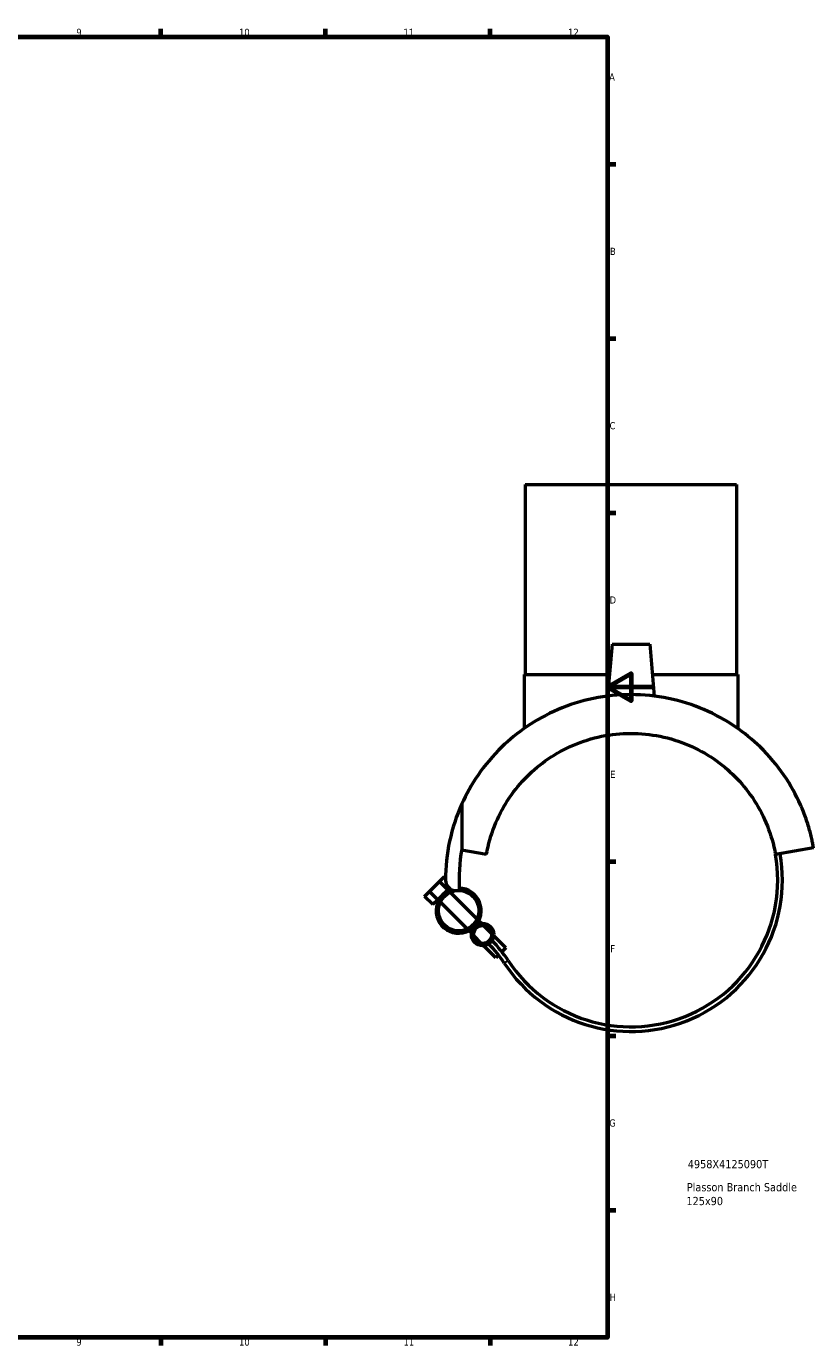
# Model space of a CAD drawing. Header units: millimetres. Extents: x -153 to 1300, y -272 to 843.
# Tile 5 of 6: x 573 to 909, y 17 to 578. Entities that reach past the tile are written whole.
import ezdxf

# ---------------------------------------------------------------- set-up
doc = ezdxf.new("R2010")
doc.units = ezdxf.units.MM
for name, color, linetype, lineweight in [('Border (ANSI)', 7, 'Continuous', 70), ('Title (ISO)', 7, 'Continuous', 50), ('Visible (ANSI)', 7, 'Continuous', 50), ('Visible Narrow (ANSI)', 7, 'Continuous', 35)]:
    doc.layers.add(name, color=color, linetype=linetype, lineweight=lineweight)
doc.styles.add('Note Text (ANSI)', font='tahoma.ttf')
doc.styles.add('Note Text (ISO)', font='tahoma.ttf')

# ---------------------------------------------------------------- blocks, each defined once
blk = doc.blocks.new('Borders Default Border')
at = {"layer": 'Border (ANSI)'}
for p, q in [((630.75, 574), (630.75, 577.45)), ((700.83, 574), (700.83, 577.45)), ((770.92, 574), (770.92, 577.45)), ((821, 519.75), (824.45, 519.75)), ((821, 445.5), (824.45, 445.5)), ((821, 371.25), (824.45, 371.25)), ((821, 222.75), (824.45, 222.75)), ((821, 148.5), (824.45, 148.5)), ((821, 74.25), (824.45, 74.25)), ((630.75, 20), (630.75, 16.55)), ((700.83, 20), (700.83, 16.55)), ((770.92, 20), (770.92, 16.55))]:
    blk.add_line(p, q, dxfattribs=at)
at = {"layer": 'Border (ANSI)', "flags": 128}
for points in [[(20, 20), (20, 574), (821, 574), (821, 20), (20, 20)], [(841, 297), (821, 297), (831, 302.77), (831, 291.23), (821, 297)]]:
    blk.add_lwpolyline(points, dxfattribs=at)
at = {"layer": 'Border (ANSI)', "attachment_point": 7, "style": 'Note Text (ANSI)'}
for s, insert, char_height in [('9', (594.7, 574.34), 3.05), ('10', (663.96, 574.34), 3.048), ('11', (734.04, 574.4), 3.048), ('12', (804.13, 574.4), 3.048), ('A', (821.63, 555.35), 3.05), ('B', (821.99, 481.1), 3.05), ('C', (821.8, 406.8), 3.05), ('D', (821.81, 332.6), 3.05), ('E', (822.05, 258.35), 3.05), ('F', (822.14, 184.1), 3.05), ('G', (821.66, 109.79), 3.05), ('H', (821.81, 35.6), 3.05), ('9', (594.7, 16.49), 3.05), ('10', (663.96, 16.49), 3.048), ('11', (734.04, 16.55), 3.048), ('12', (804.13, 16.55), 3.048)]:
    blk.add_mtext(s, dxfattribs=dict(at, insert=insert, char_height=char_height))
blk = doc.blocks.new('Title Blocks ISO')
at = {"layer": 'Title (ISO)', "style": 'Note Text (ISO)'}
for tag, p in [('PART_NUMBER_001', (34.13, 72.11)), ('DESCRIPTION_001', (33.74, 62.29)), ('DESCRIPTION_002', (33.56, 56.39))]:
    blk.add_attdef(tag, p, '', height=3.5, dxfattribs=at)

msp = doc.modelspace()

# ---------------------------------------------------------------- linework, layer by layer
at = {"layer": 'Visible (ANSI)'}
for p, q in [((785.925, 383.333), (875.925, 383.333)), ((785.925, 383.333), (785.925, 302.333)), ((875.925, 383.333), (875.925, 302.333)), ((822.925, 315.333), (820.989, 293.206)), ((822.925, 315.333), (838.925, 315.333)), ((838.925, 315.333), (840.861, 293.206)), ((785.425, 302.333), (821.788, 302.333)), ((785.425, 302.333), (785.425, 279.414)), ((840.063, 302.333), (876.425, 302.333)), ((876.425, 302.333), (876.425, 279.414)), ((758.894, 247.276), (758.894, 228.003)), ((769.375, 225.686), (758.813, 227.548)), ((908.725, 228.551), (892.476, 225.686)), ((745.119, 210.028), (749.362, 214.27)), ((749.362, 214.27), (751.483, 216.392)), ((749.362, 214.27), (752.898, 210.735)), ((751.933, 215.942), (751.483, 216.392)), ((742.998, 207.906), (745.119, 210.028)), ((746.534, 204.371), (742.998, 207.906)), ((745.119, 210.028), (748.655, 206.492)), ((750.776, 208.613), (748.655, 206.492)), ((752.898, 210.735), (750.776, 208.613)), ((753.551, 211.389), (752.898, 210.735)), ((753.237, 210.395), (752.898, 210.735)), ((765.385, 198.247), (753.987, 209.646)), ((748.655, 206.492), (746.534, 204.371)), ((748.995, 206.152), (748.655, 206.492)), ((761.142, 194.005), (749.744, 205.403)), ((767.219, 196.414), (766.134, 197.498)), ((762.976, 192.171), (761.891, 193.256)), ((767.275, 187.872), (763.976, 191.171)), ((771.517, 192.115), (768.219, 195.413)), ((777.646, 185.986), (772.518, 191.115)), ((773.404, 181.743), (768.275, 186.872)), ((777.646, 185.986), (775.967, 184.307)), ((774.542, 182.882), (773.404, 181.743))]:
    msp.add_line(p, q, dxfattribs=at)
for centre, radius in [((757.564, 201.825), 8.6), ((767.747, 191.643), 4.8), ((767.747, 191.643), 3.8)]:
    msp.add_circle(centre, radius, dxfattribs=at)
for centre, radius, start, end in [((830.925, 214.833), 79, 155.75314, 180), ((830.925, 214.833), 73.225, 169.6389, 183.3066), ((830.925, 214.833), 64.5, 213.24146, 10), ((830.925, 214.833), 62.5, 213.24146, 10), ((756.386, 214.833), 4.461, 180, 288.77715), ((757.564, 201.825), 9.6, 109.61584, 315), ((757.564, 201.825), 9.6, 315, 88.71554), ((734.145, 151.401), 51.215, 33.24146, 45), ((734.145, 151.401), 53.215, 33.24146, 45)]:
    msp.add_arc(centre, radius, start, end, dxfattribs=at)
for points, knots in [([(830.925, 293.833), (825.579, 293.833), (820.183, 293.282), (809.703, 291.117), (804.619, 289.504), (795.103, 285.434), (790.658, 282.973), (782.622, 277.533), (779.029, 274.555), (772.053, 267.785), (768.654, 263.711), (762.996, 255.464), (760.705, 251.295), (758.894, 247.276)], [-14.3582595, -14.3582595, -14.3582595, -14.3582595, -12.7545079, -12.7545079, -11.1507563, -11.1507563, -9.5470047, -9.5470047, -7.9432531, -7.9432531, -5.9574398, -5.9574398, -4.0306943, -4.0306943, -4.0306943, -4.0306943]), ([(908.725, 228.551), (908.725, 228.551), (908.674, 228.842), (908.516, 229.692), (908.408, 230.255), (908.143, 231.53), (907.987, 232.243), (907.627, 233.765), (907.423, 234.577), (906.733, 237.132), (906.173, 238.977), (904.826, 242.83), (904.039, 244.84), (901.285, 251.039), (898.94, 255.339), (893.196, 263.711), (889.797, 267.785), (882.821, 274.555), (879.228, 277.533), (871.192, 282.973), (866.747, 285.434), (857.231, 289.504), (852.147, 291.117), (841.667, 293.282), (836.271, 293.833), (830.925, 293.833)], [-28.7165189, -28.7165189, -28.7165189, -28.7165189, -28.2200656, -28.2200656, -27.7236123, -27.7236123, -27.227159, -27.227159, -26.7307056, -26.7307056, -25.737799, -25.737799, -24.7448924, -24.7448924, -22.7590791, -22.7590791, -20.7732658, -20.7732658, -19.1695142, -19.1695142, -17.5657626, -17.5657626, -15.962011, -15.962011, -14.3582595, -14.3582595, -14.3582595, -14.3582595]), ([(769.375, 225.686), (769.479, 226.277), (769.592, 226.866), (770.558, 231.555), (771.808, 235.525), (775.014, 243.064), (776.974, 246.638), (781.472, 253.26), (784.012, 256.308), (789.363, 261.659), (792.358, 264.177), (798.969, 268.695), (802.585, 270.693), (810.242, 273.958), (814.293, 275.227), (822.564, 276.915), (826.783, 277.333), (830.925, 277.333)], [21.3081796, 21.3081796, 21.3081796, 21.3081796, 21.4915394, 21.4915394, 22.7750376, 22.7750376, 24.0585358, 24.0585358, 25.342034, 25.342034, 26.584541, 26.584541, 27.8270479, 27.8270479, 29.0695549, 29.0695549, 30.3120618, 30.3120618, 30.3120618, 30.3120618]), ([(830.925, 277.333), (835.067, 277.333), (839.287, 276.915), (847.557, 275.227), (851.608, 273.958), (859.266, 270.693), (862.881, 268.695), (869.492, 264.177), (872.487, 261.659), (877.838, 256.308), (880.378, 253.26), (884.876, 246.638), (886.836, 243.064), (890.043, 235.525), (891.292, 231.555), (892.259, 226.866), (892.371, 226.277), (892.476, 225.686)], [30.3120618, 30.3120618, 30.3120618, 30.3120618, 31.5545688, 31.5545688, 32.7970757, 32.7970757, 34.0395827, 34.0395827, 35.2820896, 35.2820896, 36.5655878, 36.5655878, 37.849086, 37.849086, 39.1325842, 39.1325842, 39.315944, 39.315944, 39.315944, 39.315944])]:
    msp.add_open_spline(points, degree=3, knots=knots, dxfattribs=at)
at = {"layer": 'Visible Narrow (ANSI)'}
msp.add_line((778.642, 180.566), (776.99, 179.483), dxfattribs=at)

# ---------------------------------------------------------------- block references
msp.add_blockref('Borders Default Border', (0, 0))
msp.add_blockref('Title Blocks ISO', (821, 20)).add_auto_attribs({'PART_NUMBER_001': '4958X4125090T', 'DESCRIPTION_001': 'Plasson Branch Saddle', 'DESCRIPTION_002': '125x90'})

doc.saveas('drawing.dxf')
